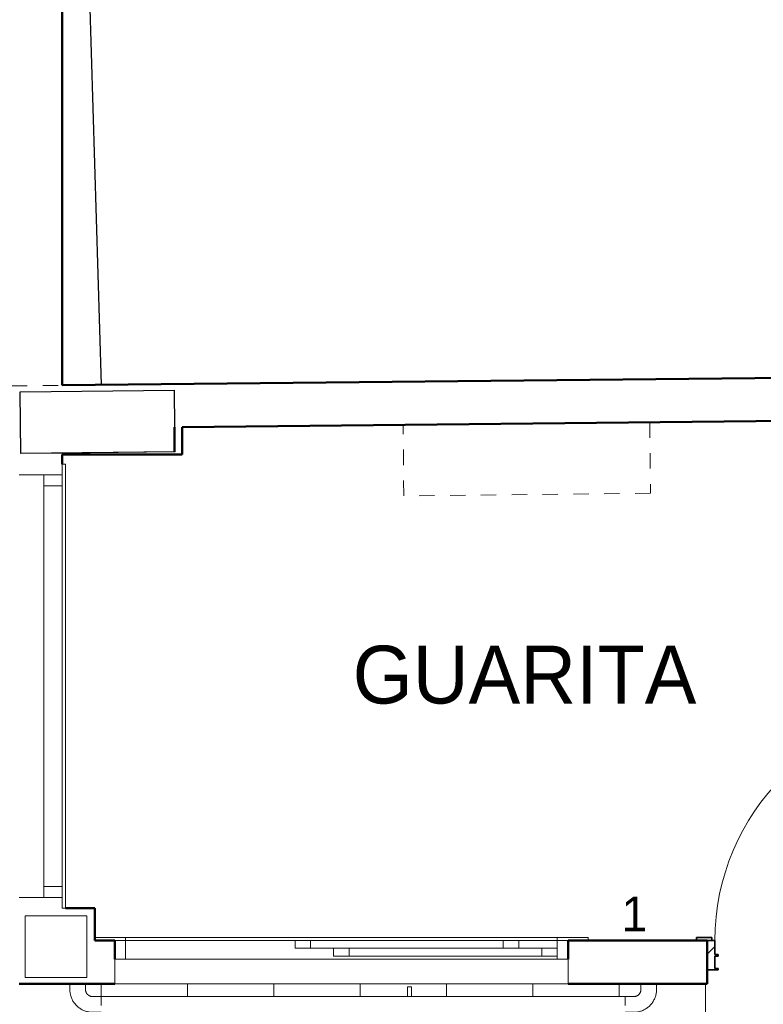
# Model space of a CAD drawing. Header units: millimetres. Extents: x 567 to 934, y -1 to 364.
# Tile 90 of 256: x 583.96 to 588.78, y 99.54 to 105.93. Entities that reach past the tile are written whole.
import ezdxf

# ---------------------------------------------------------------- set-up
doc = ezdxf.new("R2010")
doc.units = ezdxf.units.MM
doc.header["$MEASUREMENT"] = 0
for name, pattern in [('_Above Line', [0.004, 0.0024, -0.0016]), ('Dash', [0.00635, 0.003175, -0.003175]), ('Tracejado 2_5m', [0.004, 0.0025, -0.0015]), ('Traço ponto ponto', [0.013, 0.01, -0.001, 0, -0.001, 0, -0.001])]:
    doc.linetypes.add(name, pattern=pattern)
doc.layers.get('0').update_dxf_attribs({"lineweight": 18})
doc.layers.add('A-AREA', color=7, linetype='Dash', lineweight=13, true_color=0xc0c0c0)
for name, color, linetype, lineweight in [('A-AREA-IDEN', 7, 'Continuous', 9), ('A-DETL', 7, 'Continuous', 13), ('A-DETL-GENF-HDLN', 7, 'Continuous', 13), ('A-GLAZ', 7, 'Continuous', 13), ('A-GLAZ-SILL', 7, 'Continuous', 13), ('A-WALL', 7, 'Continuous', 25), ('ARQ-ALV-REB', 7, 'Continuous', 18), ('ARQ-ESQUAD', 7, 'Continuous', 25), ('Balaústres', 250, 'Continuous', 13), ('C-PROP-LINE', 7, 'Continuous', 25), ('Corrimão', 7, 'Continuous', 13), ('Q-SPCQ', 7, 'Continuous', 13), ('S-COLS', 7, 'Continuous', 13), ('S-STRS', 7, 'Continuous', 13)]:
    doc.layers.add(name, color=color, linetype=linetype, lineweight=lineweight)
doc.styles.add('Humnst777 BlkCn BT_1', font='txt', dxfattribs={"height": 0.1875})
doc.styles.add('Humnst777 BlkCn BT_2', font='txt', dxfattribs={"height": 0.1125})

# ---------------------------------------------------------------- blocks, each defined once
blk = doc.blocks.new('Guarda-corpo - Apoio com Canopla 2-3235335-01 - TÉRREO - TÉCNICA')
at = {"layer": 'Balaústres'}
for p, q in [((-0.0387, 0.1014), (-0.0572, 0.1014)), ((-0.0572, 0.0506), (-0.0387, 0.0506)), ((-0.0156, 0.0275), (-0.0156, 0)), ((0.0067, 0), (0.013, 0)), ((0.0352, 0), (0.0352, 0.0275))]:
    blk.add_line(p, q, dxfattribs=at)
at = {"layer": 'Balaústres', "flags": 128}
for points in [[(0.0352, 0.0275), (0.0352, 0.0305), (0.035, 0.0334), (0.0347, 0.0363), (0.0343, 0.0393), (0.0338, 0.0422), (0.0331, 0.0451), (0.0324, 0.0479), (0.0315, 0.0507), (0.0305, 0.0535), (0.0294, 0.0563), (0.0282, 0.059), (0.0269, 0.0616), (0.0255, 0.0642), (0.024, 0.0668), (0.0223, 0.0692), (0.0206, 0.0716), (0.0188, 0.074), (0.0169, 0.0762), (0.0149, 0.0784), (0.0128, 0.0805), (0.0107, 0.0825), (0.0084, 0.0845), (0.0061, 0.0863), (0.0037, 0.088), (0.0013, 0.0897), (-0.0012, 0.0912), (-0.0038, 0.0927), (-0.0065, 0.094), (-0.0091, 0.0953), (-0.0119, 0.0964), (-0.0146, 0.0974), (-0.0175, 0.0983), (-0.0203, 0.0991), (-0.0232, 0.0998), (-0.0261, 0.1003), (-0.029, 0.1008), (-0.0319, 0.1011), (-0.0349, 0.1013), (-0.0379, 0.1014), (-0.0387, 0.1014)], [(-0.0387, 0.0506), (-0.0377, 0.0506), (-0.0368, 0.0505), (-0.0359, 0.0504), (-0.035, 0.0503), (-0.0341, 0.0501), (-0.0332, 0.0499), (-0.0323, 0.0497), (-0.0314, 0.0494), (-0.0305, 0.0491), (-0.0297, 0.0488), (-0.0288, 0.0484), (-0.028, 0.048), (-0.0272, 0.0475), (-0.0264, 0.0471), (-0.0256, 0.0466), (-0.0249, 0.046), (-0.0241, 0.0455), (-0.0234, 0.0449), (-0.0227, 0.0442), (-0.0221, 0.0436), (-0.0214, 0.0429), (-0.0208, 0.0422), (-0.0203, 0.0415), (-0.0197, 0.0407), (-0.0192, 0.04), (-0.0187, 0.0392), (-0.0183, 0.0384), (-0.0179, 0.0376), (-0.0175, 0.0367), (-0.0171, 0.0359), (-0.0168, 0.035), (-0.0165, 0.0341), (-0.0163, 0.0332), (-0.0161, 0.0323), (-0.0159, 0.0314), (-0.0157, 0.0305), (-0.0156, 0.0296), (-0.0156, 0.0287), (-0.0156, 0.0277), (-0.0156, 0.0275)]]:
    blk.add_lwpolyline(points, dxfattribs=at)
blk = doc.blocks.new('Guarda-corpo - Apoio com Canopla 2-3235373-01 - TÉRREO - TÉCNICA')
at = {"layer": 'Balaústres'}
for p, q in [((-0.0156, 0), (-0.0156, -0.0275)), ((0.013, 0), (0.0067, 0)), ((0.0352, -0.0275), (0.0352, 0)), ((-0.0387, -0.0506), (-0.0572, -0.0506)), ((-0.0572, -0.1014), (-0.0387, -0.1014))]:
    blk.add_line(p, q, dxfattribs=at)
at = {"layer": 'Balaústres', "flags": 128}
for points in [[(-0.0387, -0.1014), (-0.0357, -0.1013), (-0.0327, -0.1012), (-0.0298, -0.1009), (-0.0269, -0.1005), (-0.024, -0.0999), (-0.0211, -0.0993), (-0.0182, -0.0985), (-0.0154, -0.0976), (-0.0126, -0.0967), (-0.0099, -0.0956), (-0.0072, -0.0944), (-0.0045, -0.093), (-0.0019, -0.0916), (0.0006, -0.0901), (0.0031, -0.0885), (0.0055, -0.0868), (0.0078, -0.085), (0.0101, -0.0831), (0.0123, -0.0811), (0.0144, -0.079), (0.0164, -0.0768), (0.0183, -0.0746), (0.0201, -0.0723), (0.0219, -0.0699), (0.0235, -0.0674), (0.0251, -0.0649), (0.0265, -0.0623), (0.0279, -0.0597), (0.0291, -0.057), (0.0302, -0.0543), (0.0312, -0.0515), (0.0321, -0.0487), (0.0329, -0.0458), (0.0336, -0.043), (0.0342, -0.0401), (0.0346, -0.0371), (0.0349, -0.0342), (0.0352, -0.0313), (0.0352, -0.0283), (0.0352, -0.0275)], [(-0.0156, -0.0275), (-0.0156, -0.0284), (-0.0156, -0.0293), (-0.0157, -0.0303), (-0.0158, -0.0312), (-0.016, -0.0321), (-0.0162, -0.033), (-0.0164, -0.0339), (-0.0167, -0.0348), (-0.017, -0.0356), (-0.0174, -0.0365), (-0.0178, -0.0373), (-0.0182, -0.0382), (-0.0186, -0.039), (-0.0191, -0.0398), (-0.0196, -0.0405), (-0.0201, -0.0413), (-0.0207, -0.042), (-0.0213, -0.0427), (-0.0219, -0.0434), (-0.0226, -0.0441), (-0.0232, -0.0447), (-0.0239, -0.0453), (-0.0247, -0.0459), (-0.0254, -0.0464), (-0.0262, -0.0469), (-0.027, -0.0474), (-0.0278, -0.0479), (-0.0286, -0.0483), (-0.0294, -0.0487), (-0.0303, -0.049), (-0.0311, -0.0493), (-0.032, -0.0496), (-0.0329, -0.0499), (-0.0338, -0.0501), (-0.0347, -0.0503), (-0.0356, -0.0504), (-0.0366, -0.0505), (-0.0375, -0.0506), (-0.0384, -0.0506), (-0.0387, -0.0506)]]:
    blk.add_lwpolyline(points, dxfattribs=at)
blk = doc.blocks.new('Guarda-corpo - Apoio com Canopla 2-3235339-01 - TÉRREO - TÉCNICA')
at = {"layer": 'Balaústres'}
for p, q in [((-0.0156, 0.00635), (-0.047625, 0.00635)), ((-0.047625, 0.00635), (-0.047625, -0.00635)), ((-0.047625, -0.00635), (-0.0156, -0.00635))]:
    blk.add_line(p, q, dxfattribs=at)

msp = doc.modelspace()

# ---------------------------------------------------------------- hatches: boundary and pattern name
at = {"layer": 'ARQ-ESQUAD', "lineweight": 13}
h = msp.add_hatch(dxfattribs=at)
h.set_pattern_fill('FP_12', color=8, scale=2, style=0, pattern_type=2)
h.set_pattern_definition([(45, (577.2211, 84.8633), (-0.67352, 0.67352), []), (45, (577.4591, 84.8633), (0, 1.34704), []), (45, (576.9831, 84.8633), (0, 1.34704), [])])
h.paths.add_polyline_path([(588.429, 99.7653), (588.4911, 99.7653), (588.4911, 99.7753), (588.4711, 99.7753), (588.4711, 99.8553), (588.4911, 99.8553), (588.4911, 99.8653), (588.4711, 99.8653), (588.4711, 99.9553), (588.4211, 99.9553), (588.4211, 99.7653)])
h.paths.add_polyline_path([(589.9511, 99.7653), (590.0211, 99.7653), (590.0211, 99.9553), (589.9711, 99.9553), (589.9711, 99.8653), (589.9511, 99.8653), (589.9511, 99.8553), (589.9711, 99.8553), (589.9711, 99.7753), (589.9511, 99.7753)])

# ---------------------------------------------------------------- linework, layer by layer
at = {"layer": 'A-AREA', "color": 8, "linetype": '_Above Line'}
msp.add_line((588.4097, 94.9269), (588.4097, 99.6753), dxfattribs=at)
at = {"layer": 'A-DETL', "color": 8, "linetype": 'Traço ponto ponto'}
msp.add_line((577.7111, 103.4881), (584.238, 103.5566), dxfattribs=at)
at = {"layer": 'A-DETL-GENF-HDLN', "color": 8}
msp.add_arc((589.9711, 99.9553), 1.5, 90, 180, dxfattribs=at)
at = {"layer": 'A-GLAZ', "color": 8}
for p, q in [((584.238, 100.1653), (584.238, 103.0453)), ((584.238, 103.0453), (584.258, 103.0453)), ((584.258, 103.0453), (584.258, 100.1653)), ((584.118, 102.9753), (583.958, 102.9753)), ((584.118, 102.9753), (584.238, 102.9753)), ((584.118, 100.2353), (584.118, 102.9753)), ((584.238, 102.9053), (584.118, 102.9053)), ((584.118, 100.3053), (584.238, 100.3053)), ((583.958, 100.2353), (584.118, 100.2353)), ((584.238, 100.2353), (584.118, 100.2353)), ((584.258, 100.1653), (584.238, 100.1653)), ((584.648, 99.9753), (584.448, 99.9753)), ((584.578, 99.9553), (584.648, 99.9553)), ((584.648, 99.9553), (584.648, 99.9753)), ((584.648, 99.9753), (587.448, 99.9753)), ((585.748, 99.9553), (584.648, 99.9553)), ((587.198, 99.9553), (585.748, 99.9553)), ((585.748, 99.9553), (585.748, 99.9053)), ((587.198, 99.9053), (587.198, 99.9553)), ((587.448, 99.9553), (587.198, 99.9553)), ((587.648, 99.9753), (587.448, 99.9753)), ((587.448, 99.9753), (587.448, 99.9553)), ((587.448, 99.9553), (587.518, 99.9553)), ((587.648, 99.9553), (587.648, 99.9753)), ((585.748, 99.9053), (587.198, 99.9053)), ((585.998, 99.9053), (587.448, 99.9053)), ((585.998, 99.8553), (585.998, 99.9053)), ((587.448, 99.9053), (587.448, 99.8553)), ((584.578, 99.8353), (584.578, 99.6753)), ((587.518, 99.8353), (584.578, 99.8353)), ((587.448, 99.8553), (585.998, 99.8553)), ((587.518, 99.6753), (587.518, 99.8353)), ((584.578, 99.6753), (587.518, 99.6753))]:
    msp.add_line(p, q, dxfattribs=at)
at = {"layer": 'A-GLAZ', "color": 8, "lineweight": 18}
for p, q in [((584.648, 99.9553), (584.578, 99.9553)), ((584.648, 99.8353), (584.648, 99.9553)), ((585.848, 99.9553), (585.748, 99.9553)), ((585.748, 99.9553), (585.748, 99.9053)), ((585.848, 99.9053), (585.848, 99.9553)), ((587.198, 99.9553), (587.098, 99.9553)), ((587.098, 99.9553), (587.098, 99.9053)), ((587.198, 99.9053), (587.198, 99.9553)), ((587.518, 99.9553), (587.448, 99.9553)), ((587.448, 99.9553), (587.448, 99.9053)), ((585.748, 99.9053), (585.848, 99.9053)), ((585.998, 99.9053), (586.098, 99.9053)), ((585.998, 99.8553), (585.998, 99.9053)), ((586.098, 99.9053), (586.098, 99.8553)), ((587.098, 99.9053), (587.198, 99.9053)), ((587.348, 99.9053), (587.448, 99.9053)), ((587.348, 99.8553), (587.348, 99.9053)), ((587.448, 99.9053), (587.448, 99.8553)), ((586.098, 99.8553), (585.998, 99.8553)), ((587.448, 99.8553), (587.348, 99.8553)), ((587.448, 99.8553), (587.448, 99.8353))]:
    msp.add_line(p, q, dxfattribs=at)
at = {"layer": 'A-GLAZ-SILL', "color": 8}
for p, q in [((584.648, 99.9553), (585.748, 99.9553)), ((587.198, 99.9553), (587.448, 99.9553))]:
    msp.add_line(p, q, dxfattribs=at)
at = {"layer": 'A-WALL', "color": 8, "lineweight": 50}
for p, q in [((584.238, 103.5566), (584.238, 112.1761)), ((597.1191, 103.6918), (584.238, 103.5566)), ((585.0148, 103.2848), (590.2111, 103.3393)), ((584.9677, 103.2843), (584.9648, 103.2842)), ((584.9648, 103.2842), (584.9648, 103.1242)), ((585.0148, 103.107), (585.0148, 103.2848)), ((584.238, 103.107), (584.238, 103.0453)), ((584.238, 103.107), (585.0148, 103.107)), ((584.448, 100.1653), (584.258, 100.1653)), ((584.448, 99.9553), (584.448, 100.1653)), ((584.578, 99.9553), (584.448, 99.9553)), ((584.578, 99.8353), (584.578, 99.9553)), ((588.4211, 99.9553), (587.518, 99.9553)), ((587.518, 99.9553), (587.518, 99.8353)), ((588.4211, 99.6753), (588.4211, 99.9553)), ((583.958, 99.6753), (584.578, 99.6753)), ((587.518, 99.6753), (588.4211, 99.6753))]:
    msp.add_line(p, q, dxfattribs=at)
at = {"layer": 'A-WALL', "color": 8}
for p, q in [((584.238, 111.906), (584.4897, 103.5593)), ((583.9652, 103.5138), (584.9651, 103.5242)), ((584.9677, 103.2843), (584.9651, 103.5242)), ((583.9694, 103.1138), (583.9652, 103.5138)), ((584.9648, 103.1242), (583.9694, 103.1138))]:
    msp.add_line(p, q, dxfattribs=at)
at = {"layer": 'ARQ-ALV-REB', "color": 8}
msp.add_line((588.4097, 99.6753), (588.4097, 94.9269), dxfattribs=at)
at = {"layer": 'ARQ-ESQUAD', "color": 8, "lineweight": 35}
for p, q in [((588.3511, 99.9753), (588.4511, 99.9753)), ((588.3511, 99.9553), (588.3511, 99.9753)), ((588.4211, 99.9553), (588.4711, 99.9553)), ((588.4511, 99.9553), (588.4211, 99.9553)), ((588.4511, 99.9753), (588.4511, 99.9553)), ((588.4711, 99.9553), (588.4711, 99.8653)), ((588.4711, 99.8653), (588.4911, 99.8653)), ((588.4711, 99.8553), (588.4711, 99.7753)), ((588.4911, 99.8553), (588.4711, 99.8553)), ((588.4911, 99.8653), (588.4911, 99.8553)), ((588.4911, 99.7653), (588.4211, 99.7653)), ((588.4711, 99.7753), (588.4911, 99.7753)), ((588.4911, 99.7753), (588.4911, 99.7653))]:
    msp.add_line(p, q, dxfattribs=at)
at = {"layer": 'C-PROP-LINE', "color": 8}
for p in [(584.3281, 108.9184), (597.0711, 103.6912)]:
    msp.add_line(p, (584.4897, 103.5593), dxfattribs=at)
at = {"layer": 'Corrimão', "color": 8}
for p, q in [((584.4897, 99.5922), (587.8897, 99.5922)), ((584.4897, 99.5428), (584.4897, 99.5922)), ((587.8897, 99.5922), (587.8897, 99.5428))]:
    msp.add_line(p, q, dxfattribs=at)
at = {"layer": 'Q-SPCQ', "color": 8, "linetype": 'Tracejado 2_5m'}
for p, q in [((586.4531, 102.8398), (586.4483, 103.2998)), ((588.0482, 103.3166), (588.053, 102.8566)), ((588.053, 102.8566), (586.4531, 102.8398))]:
    msp.add_line(p, q, dxfattribs=at)
at = {"layer": 'S-COLS', "color": 8}
for p, q in [((584.9651, 103.5242), (583.9652, 103.5138)), ((584.9677, 103.2843), (584.9651, 103.5242)), ((583.9652, 103.5138), (583.9677, 103.2738)), ((583.9677, 103.2738), (583.9694, 103.1138)), ((584.9693, 103.1243), (584.9677, 103.2843)), ((583.9694, 103.1138), (584.238, 103.1166)), ((584.238, 103.1166), (584.9648, 103.1242)), ((584.9648, 103.1242), (584.9693, 103.1243)), ((584.398, 100.1153), (583.998, 100.1153)), ((583.998, 100.1153), (583.998, 99.7153)), ((584.398, 99.7153), (584.398, 100.1153)), ((583.998, 99.7153), (584.398, 99.7153))]:
    msp.add_line(p, q, dxfattribs=at)
at = {"layer": 'S-STRS', "color": 8}
for p, q in [((584.4897, 99.6753), (584.4897, 99.5922)), ((585.0497, 99.6753), (585.0497, 99.5922)), ((585.6097, 99.6753), (585.6097, 99.5922)), ((586.1697, 99.6753), (586.1697, 99.5922)), ((586.7297, 99.6753), (586.7297, 99.5922)), ((587.2897, 99.6753), (587.2897, 99.5922)), ((587.8497, 99.6753), (587.8497, 99.5922))]:
    msp.add_line(p, q, dxfattribs=at)
at = {"layer": 'S-STRS', "color": 8, "linetype": 'Tracejado 2_5m'}
for p, q in [((584.4897, 99.6753), (584.4897, 99.5922)), ((585.0497, 99.6753), (585.0497, 99.5922)), ((585.6097, 99.6753), (585.6097, 99.5922)), ((586.1697, 99.6753), (586.1697, 99.5922)), ((586.7297, 99.6753), (586.7297, 99.5922)), ((587.2897, 99.6753), (587.2897, 99.5922)), ((587.8497, 99.6753), (587.8497, 99.5922))]:
    msp.add_line(p, q, dxfattribs=at)

# ---------------------------------------------------------------- block references
at = {"color": 8, "extrusion": (0, 0, -1), "xscale": 2, "yscale": 2, "zscale": -2, "rotation": 270.0000000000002}
for name, p in [('Guarda-corpo - Apoio com Canopla 2-3235335-01 - TÉRREO - TÉCNICA', (-584.4897, 99.561)), ('Guarda-corpo - Apoio com Canopla 2-3235339-01 - TÉRREO - TÉCNICA', (-586.4897, 99.561)), ('Guarda-corpo - Apoio com Canopla 2-3235373-01 - TÉRREO - TÉCNICA', (-587.8897, 99.561))]:
    msp.add_blockref(name, p, dxfattribs=at)

# ---------------------------------------------------------------- texts
at = {"layer": 'A-AREA-IDEN', "color": 8}
for s, height, style, p in [('GUARITA', 0.375, 'Humnst777 BlkCn BT_1', (586.1214, 101.4929)), ('1', 0.225, 'Humnst777 BlkCn BT_2', (587.8651, 100.0154))]:
    msp.add_text(s, height=height, dxfattribs=dict(at, style=style)).set_placement(p)

doc.saveas('drawing.dxf')
